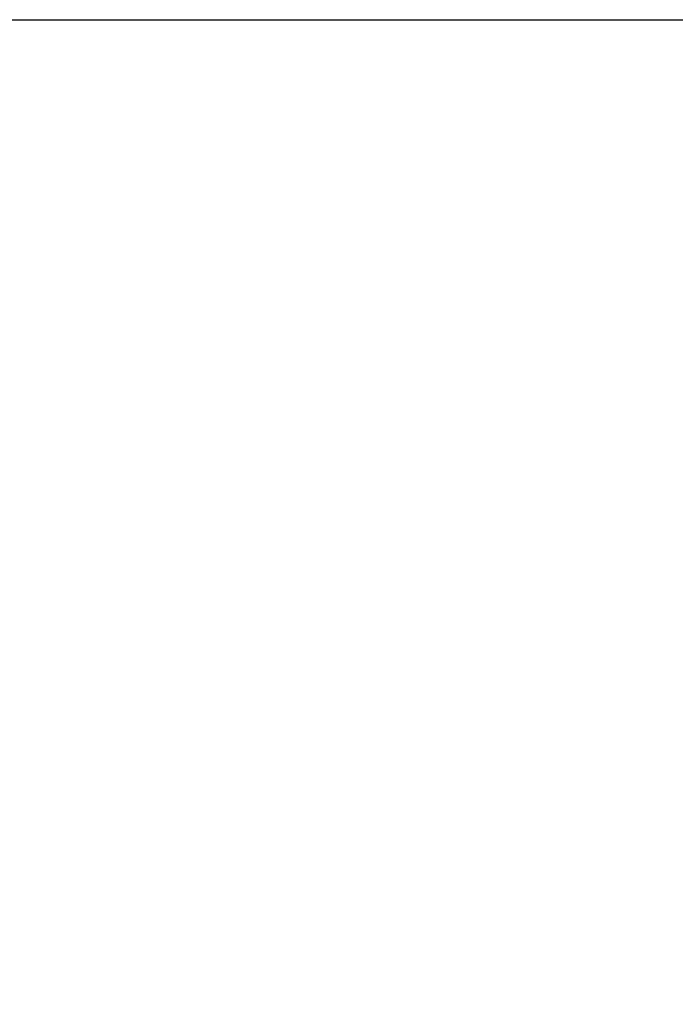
# Paper-space layout '4M DUO Surface plate' of a CAD drawing. Header units: millimetres. Extents: x 20 to 26560, y 40 to 17993.
# Tile 42 of 87: x 13249 to 13723, y 5935 to 6648. Entities that reach past the tile are written whole.
import ezdxf

# ---------------------------------------------------------------- set-up
doc = ezdxf.new("R2010")
doc.units = ezdxf.units.MM
doc.layers.add('COMPONENT_GEOMETRY', color=7, linetype='Continuous')
doc.styles.add('SLDTEXTSTYLE0', font='TXT', dxfattribs={"width": 0.75})
doc.dimstyles.new('SLDDIMSTYLE0', dxfattribs={"dimtxt": 150, "dimasz": 6.604, "dimexe": 0, "dimexo": 0.0625, "dimgap": 37.5, "dimtad": 0, "dimtih": 1, "dimtoh": 1, "dimdec": 0, "dimlfac": 0.5, "dimrnd": 1e-09, "dimzin": 12, "dimdsep": 46, "dimtxsty": 'SLDTEXTSTYLE0', "dimsah": 1, "dimcen": 0.09, "dimadec": 0, "dimazin": 3, "dimtfac": 1, "dimtdec": 0, "dimtofl": 0, "dimtmove": 0, "dimatfit": 3, "dimfxl": 1, "dimfrac": 2, "dimtolj": 1, "dimtzin": 12, "dimarcsym": 0})

# ---------------------------------------------------------------- blocks, each defined once
blk = doc.blocks.new('_D_11')
at = {"layer": 'COMPONENT_GEOMETRY', "color": 7, "ltscale": 2}
for p, q in [((12977.92, 6647.65), (14447.64, 6647.65)), ((14441.29, 6647.65), (14441.29, 4583.55)), ((14441.29, 2281.33), (14441.29, 4345.43)), ((9418, 2281.33), (14447.64, 2281.33))]:
    blk.add_line(p, q, dxfattribs=at)
for points in [[(14441.29, 6647.65), (14440.28, 6641.05), (14442.31, 6641.05)], [(14441.29, 2281.33), (14442.31, 2287.93), (14440.28, 2287.93)]]:
    blk.add_solid(points, dxfattribs=at)
at = {"layer": 'COMPONENT_GEOMETRY', "color": 7, "ltscale": 2, "insert": (14219.63, 4538.79), "char_height": 150, "attachment_point": 1, "style": 'SLDTEXTSTYLE0'}
blk.add_mtext('2183', dxfattribs=at)

psp = doc.layouts.new('4M DUO Surface plate')

# ---------------------------------------------------------------- linework, layer by layer
at = {"color": 7, "linetype": 'Continuous', "lineweight": 25, "ltscale": 2}
psp.add_line((12975.38, 6647.65), (15803.62, 6647.65), dxfattribs=at)

# ---------------------------------------------------------------- dimensions: what is measured, and where the dimension line sits
at = {"layer": 'COMPONENT_GEOMETRY', "color": 7, "ltscale": 2}
dim = psp.add_linear_dim(base=(14441.29, 2281.33), p1=(12975.38, 6647.65), p2=(9415.46, 2281.33), angle=90, dimstyle='SLDDIMSTYLE0', dxfattribs=at)
dim.commit()
dim.dimension.update_dxf_attribs({"geometry": '_D_11', "text_midpoint": (14441.29, 4464.49), "dimtype": 160})

doc.saveas('drawing.dxf')
